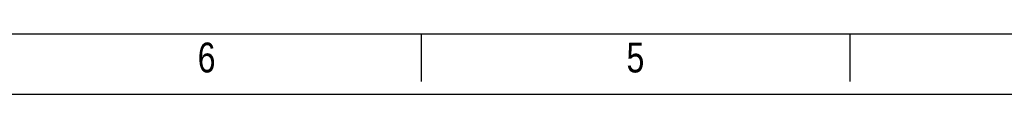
# Model space of a CAD drawing. Header units: inches. Extents: x 2658 to 3015, y -2152 to -1900.
# Tile 2 of 30: x 2753 to 2852, y -2152 to -2146. Entities that reach past the tile are written whole.
import ezdxf

# ---------------------------------------------------------------- set-up
doc = ezdxf.new("R2010")
doc.units = ezdxf.units.IN
doc.header["$LTSCALE"] = 0.64311
doc.header["$MEASUREMENT"] = 0
doc.layers.add('图框', color=7, linetype='CONTINUOUS')
doc.styles.get("Standard").update_dxf_attribs({"font": 'txt', "width": 0.8})

msp = doc.modelspace()

# ---------------------------------------------------------------- linework, layer by layer
at = {"layer": '图框'}
for p, q in [((2664.472, -2146.057), (3008.873, -2146.057)), ((2793.622, -2146.057), (2793.622, -2150.857)), ((2836.672, -2146.057), (2836.672, -2150.857)), ((2658.472, -2152.117), (3014.873, -2152.117))]:
    msp.add_line(p, q, dxfattribs=at)

# ---------------------------------------------------------------- texts
at = {"layer": '图框', "char_height": 3, "width": 2.40001, "attachment_point": 5}
for s, insert in [('6', (2772.097, -2148.457)), ('5', (2815.147, -2148.457))]:
    msp.add_mtext(s, dxfattribs=dict(at, insert=insert))

doc.saveas('drawing.dxf')
